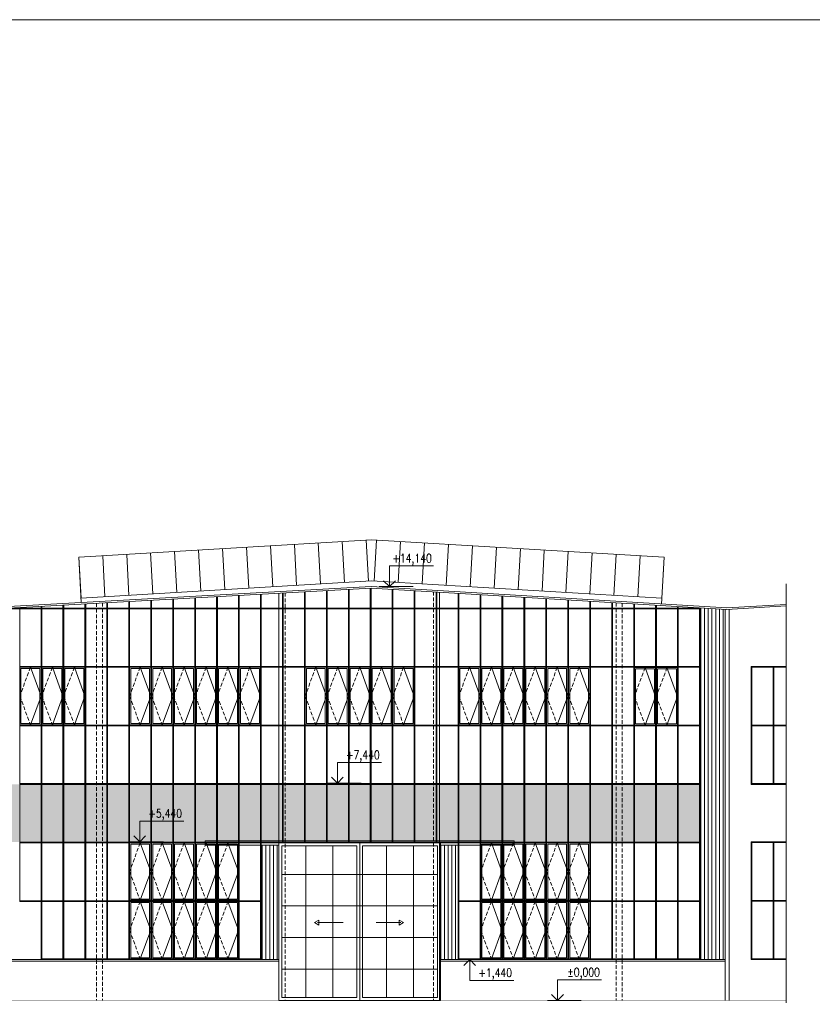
# Model space of a CAD drawing. Header units: millimetres. Extents: x -485339 to 286898, y -1189934 to 1602269.
# Tile 134 of 230: x -180627 to -153544, y -547608 to -513966. Entities that reach past the tile are written whole.
import ezdxf
from ezdxf.enums import TextEntityAlignment as Align

# ---------------------------------------------------------------- set-up
doc = ezdxf.new("R2010")
doc.units = ezdxf.units.MM
doc.header["$LTSCALE"] = 10
doc.linetypes.add('ČÁRKOVANÁ', pattern=[19.05, 12.7, -6.35])
doc.layers.get('Defpoints').update_dxf_attribs({"lineweight": 0})
doc.layers.add('BOUR_OBV.PLÁŠT', color=7, linetype='Continuous', lineweight=18, true_color=0x4ccd32)
doc.layers.add('BOUR_OKNA', color=7, linetype='Continuous', lineweight=18, true_color=0x4ccd32)
for name, color, linetype, lineweight in [('St__otvory_dveře', 40, 'Continuous', 18), ('St_kóty_výškové', 132, 'Continuous', 18), ('St_otvory_okna', 40, 'Continuous', 18), ('St_sloupy_opláštění_pohled', 25, 'ČÁRKOVANÁ', 18), ('St_čáry_obrys', 5, 'Continuous', 35), ('St_čáry_plné', 250, 'Continuous', 18), ('St_šrafy', 250, 'Continuous', 18)]:
    doc.layers.add(name, color=color, linetype=linetype, lineweight=lineweight)
doc.styles.add('ROMANS', font='romans.shx', dxfattribs={"width": 0.8})
pattern_1 = [(90, (0, 160416.98), (-127, 8e-15), [])]

# ---------------------------------------------------------------- blocks, each defined once
blk = doc.blocks.new('*U3801')
at = {"layer": 'St_otvory_okna'}
for points in [[(-12.5, -5875), (-12.5, 6087.5)], [(12.5, -5875), (12.5, 6087.5)]]:
    blk.add_lwpolyline(points, dxfattribs=at)
blk = doc.blocks.new('*U3800')
at = {"layer": 'St_otvory_okna'}
for p in [(0, 0), (750, 0), (1500, 0), (2250, 0), (3000, 0), (3750, 0), (4500, 0), (5250, 0), (6000, 0), (6750, 0), (7500, 0)]:
    blk.add_blockref('*U3801', p, dxfattribs=at)
blk = doc.blocks.new('*U3803')
at = {"layer": 'St_otvory_okna'}
for points in [[(-368.75, 12.5), (356.25, 12.5)], [(-368.75, -12.5), (356.25, -12.5)]]:
    blk.add_lwpolyline(points, dxfattribs=at)
blk = doc.blocks.new('*U3802')
at = {"layer": 'St_otvory_okna'}
for p in [(0, 8000), (750, 8000), (1500, 8000), (2250, 8000), (3000, 8000), (3750, 8000), (4500, 8000), (5250, 8000), (6000, 8000), (6750, 8000), (7500, 8000), (0, 6000), (750, 6000), (1500, 6000), (2250, 6000), (3000, 6000), (3750, 6000), (4500, 6000), (5250, 6000), (6000, 6000), (6750, 6000), (7500, 6000), (0, 4000), (750, 4000), (1500, 4000), (2250, 4000), (3000, 4000), (3750, 4000), (4500, 4000), (5250, 4000), (6000, 4000), (6750, 4000), (7500, 4000), (0, 2000), (750, 2000), (1500, 2000), (2250, 2000), (3000, 2000), (3750, 2000), (4500, 2000), (5250, 2000), (6000, 2000), (6750, 2000), (7500, 2000), (0, 0), (750, 0), (1500, 0), (2250, 0), (3000, 0), (3750, 0), (4500, 0), (5250, 0), (6000, 0), (6750, 0), (7500, 0)]:
    blk.add_blockref('*U3803', p, dxfattribs=at)
blk = doc.blocks.new('*U3805')
at = {"layer": 'St_otvory_okna'}
for points in [[(-12.5, -5875), (-12.5, 6087.5)], [(12.5, -5875), (12.5, 6087.5)]]:
    blk.add_lwpolyline(points, dxfattribs=at)
blk = doc.blocks.new('*U3804')
at = {"layer": 'St_otvory_okna'}
for p in [(0, 0), (750, 0), (1500, 0), (2250, 0), (3000, 0), (3750, 0), (4500, 0), (5250, 0), (6000, 0), (6750, 0), (7500, 0)]:
    blk.add_blockref('*U3805', p, dxfattribs=at)
blk = doc.blocks.new('*U3807')
at = {"layer": 'St_otvory_okna'}
for points in [[(-12.5, -3881.25), (-12.5, 4093.75)], [(12.5, -3881.25), (12.5, 4093.75)]]:
    blk.add_lwpolyline(points, dxfattribs=at)
blk = doc.blocks.new('*U3806')
at = {"layer": 'St_otvory_okna'}
for p in [(0, 0), (750, 0), (1500, 0), (2250, 0), (3000, 0), (3750, 0), (4500, 0), (5250, 0)]:
    blk.add_blockref('*U3807', p, dxfattribs=at)
blk = doc.blocks.new('*U3811')
at = {"layer": 'St_otvory_okna'}
for points in [[(-362.5, 12.5), (362.5, 12.5)], [(-362.5, -12.5), (362.5, -12.5)]]:
    blk.add_lwpolyline(points, dxfattribs=at)
blk = doc.blocks.new('*U3810')
at = {"layer": 'St_otvory_okna'}
for p in [(0, 4000), (750, 4000), (1500, 4000), (2250, 4000), (3000, 4000), (3750, 4000), (4500, 4000), (5250, 4000), (6000, 4000), (0, 2000), (750, 2000), (1500, 2000), (2250, 2000), (3000, 2000), (3750, 2000), (4500, 2000), (5250, 2000), (6000, 2000), (0, 0), (750, 0), (1500, 0), (2250, 0), (3000, 0), (3750, 0), (4500, 0), (5250, 0), (6000, 0)]:
    blk.add_blockref('*U3811', p, dxfattribs=at)
blk = doc.blocks.new('G$CE9516F89')
at = {"layer": 'St_otvory_okna', "color": 0}
for points in [[(0, 0), (725, 0), (725, 1962.5), (0, 1962.5)], [(40, 40), (685, 40), (685, 1922.5), (40, 1922.5)]]:
    blk.add_lwpolyline(points, close=True, dxfattribs=at)
blk.add_lwpolyline([(362.5, 1962.5), (0, 981.25), (362.5, 0)], dxfattribs=at)
at = {"layer": 'St_otvory_okna', "color": 0, "linetype": 'ČÁRKOVANÁ'}
blk.add_lwpolyline([(362.5, 1962.5), (725, 981.25), (362.5, 0)], dxfattribs=at)
blk = doc.blocks.new('*U3813')
at = {"layer": 'St_otvory_okna'}
blk.add_blockref('G$CE9516F89', (-362.5, -981.25), dxfattribs=at)
blk = doc.blocks.new('*U3812')
at = {"layer": 'St_otvory_okna'}
for p in [(-3000, 2000), (-2250, 2000), (-1500, 2000), (-750, 2000), (0, 2000), (-3000, 0), (-2250, 0), (-1500, 0), (-750, 0), (0, 0)]:
    blk.add_blockref('*U3813', p, dxfattribs=at)
blk = doc.blocks.new('*U3815')
at = {"layer": 'St_otvory_okna'}
blk.add_blockref('G$CE9516F89', (-362.5, -981.25), dxfattribs=at)
blk = doc.blocks.new('*U3814')
at = {"layer": 'St_otvory_okna'}
for p in [(-3000, 2000), (-2250, 2000), (-1500, 2000), (-750, 2000), (0, 2000), (-3000, 0), (-2250, 0), (-1500, 0), (-750, 0), (0, 0)]:
    blk.add_blockref('*U3815', p, dxfattribs=at)
blk = doc.blocks.new('*U3817')
at = {"layer": 'St_otvory_okna'}
blk.add_blockref('G$CE9516F89', (-362.5, -981.25), dxfattribs=at)
blk = doc.blocks.new('*U3816')
at = {"layer": 'St_otvory_okna'}
for p in [(-3750, 0), (-3000, 0), (-2250, 0), (-1500, 0), (-750, 0), (0, 0)]:
    blk.add_blockref('*U3817', p, dxfattribs=at)
blk = doc.blocks.new('*U3819')
at = {"layer": 'St_otvory_okna'}
blk.add_blockref('G$CE9516F89', (-362.5, -981.25), dxfattribs=at)
blk = doc.blocks.new('*U3818')
at = {"layer": 'St_otvory_okna'}
for p in [(-750, 0), (0, 0)]:
    blk.add_blockref('*U3819', p, dxfattribs=at)
blk = doc.blocks.new('*U3821')
at = {"layer": 'St_otvory_okna'}
blk.add_blockref('G$CE9516F89', (-362.5, -981.25), dxfattribs=at)
blk = doc.blocks.new('*U3820')
at = {"layer": 'St_otvory_okna'}
for p in [(-3000, 0), (-2250, 0), (-1500, 0), (-750, 0), (0, 0)]:
    blk.add_blockref('*U3821', p, dxfattribs=at)
blk = doc.blocks.new('*U3823')
at = {"layer": 'St_otvory_okna'}
blk.add_blockref('G$CE9516F89', (-362.5, -981.25), dxfattribs=at)
blk = doc.blocks.new('*U3822')
at = {"layer": 'St_otvory_okna'}
for p in [(-3750, 0), (-3000, 0), (-2250, 0), (-1500, 0), (-750, 0), (0, 0)]:
    blk.add_blockref('*U3823', p, dxfattribs=at)
blk = doc.blocks.new('G$CDF0C6FA4')
at = {"layer": 'St__otvory_dveře', "color": 0}
for points in [[(0, 5462), (5275, 5462), (5275, 5312), (2758, 5312), (2758, 5388), (0, 5388), (-2758, 5388), (-2758, 5312), (-5275, 5312), (-5275, 5462)], [(-2758, 0), (2758, 0), (2758, 5388), (-2758, 5388)], [(-1541, 2665), (-1394, 2580), (-1394, 2749)], [(1501, 2665), (1354, 2580), (1354, 2749)]]:
    blk.add_lwpolyline(points, close=True, dxfattribs=at)
for points in [[(0, 5388), (0, 0)], [(-100, 5288), (-2658, 5288), (-2658, 100), (-100, 100)], [(-1838, 5288), (-1838, 100)], [(-919, 5288), (-919, 100)], [(-100, 5288), (-100, 100)], [(100, 100), (2658, 100), (2658, 5288), (100, 5288)], [(100, 5288), (100, 100)], [(919, 5288), (919, 100)], [(1838, 5288), (1838, 100)], [(2658, 4310), (-2658, 4310)], [(2658, 3234), (-2658, 3234)], [(-1443, 2665), (-560, 2665)], [(1403, 2665), (560, 2665)], [(-2658, 2154), (2658, 2154)], [(-2658, 1077), (2658, 1077)]]:
    blk.add_lwpolyline(points, dxfattribs=at)
blk = doc.blocks.new('*U4020')
at = {"layer": 'St_čáry_plné'}
blk.add_lwpolyline([(0, 0), (-7, 1403)], dxfattribs=at)
blk = doc.blocks.new('*U4019')
at = {"layer": 'St_čáry_plné', "rotation": 176.5599197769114}
for p in [(-12221, 2274), (-11402, 2225), (-10584, 2176), (-9765, 2126), (-8947, 2077), (-8128, 2028), (-7310, 1979), (-6491, 1930), (-5673, 1880), (-4854, 1831), (-4036, 1782), (-3217, 1733), (-2399, 1684)]:
    blk.add_blockref('*U4020', p, dxfattribs=at)
blk = doc.blocks.new('*U4022')
at = {"layer": 'St_čáry_plné'}
blk.add_lwpolyline([(0, 0), (-6, -1403)], dxfattribs=at)
blk = doc.blocks.new('*U4021')
at = {"layer": 'St_čáry_plné', "rotation": 3.440080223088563}
for p in [(-16669, 2028), (-15850, 2077), (-15032, 2126), (-14213, 2176), (-13395, 2225), (-12576, 2274), (-22399, 1684), (-21580, 1733), (-20762, 1782), (-19943, 1831), (-19125, 1880), (-18306, 1930), (-17488, 1979)]:
    blk.add_blockref('*U4022', p, dxfattribs=at)
blk = doc.blocks.new('*U3985')
at = {"color": 0, "linetype": 'ByBlock', "lineweight": -2}
blk.add_line((3, 0), (-7, 0), dxfattribs=at)
for points in [[(0, 0), (0, 6.12), (0, 6.12), (-13, 6.12)], [(1.75, 1.75), (0, 0), (-1.75, 1.75)]]:
    blk.add_lwpolyline(points, dxfattribs=at)
at = {"color": 0, "linetype": 'ByBlock', "lineweight": -2, "style": 'ROMANS', "width": 0.8}
for tag, p in [('VYSKA', (-3.45, 9.62)), ('POPIS_001', (-12.5, 5.12))]:
    blk.add_attdef(tag, text='', height=2.5, dxfattribs=at).set_placement(p, align=Align.TOP_RIGHT)
blk = doc.blocks.new('*U4032')
at = {"color": 0, "linetype": 'ByBlock', "lineweight": -2}
blk.add_line((3, 0), (-7, 0), dxfattribs=at)
for points in [[(0, 0), (0, -6.12), (0, -6.12), (-13, -6.12)], [(1.75, -1.75), (0, 0), (-1.75, -1.75)]]:
    blk.add_lwpolyline(points, dxfattribs=at)
at = {"color": 0, "linetype": 'ByBlock', "lineweight": -2, "style": 'ROMANS', "width": 0.8}
for tag, p in [('VYSKA', (-3.45, -2.62)), ('POPIS_001', (-12.5, -7.13))]:
    blk.add_attdef(tag, text='', height=2.5, dxfattribs=at).set_placement(p, align=Align.TOP_RIGHT)
blk = doc.blocks.new('*U4033')
at = {"color": 0, "linetype": 'ByBlock', "lineweight": -2}
blk.add_line((3, 0), (-7, 0), dxfattribs=at)
for points in [[(0, 0), (0, 6.12), (0, 6.12), (-13, 6.12)], [(1.75, 1.75), (0, 0), (-1.75, 1.75)]]:
    blk.add_lwpolyline(points, dxfattribs=at)
at = {"color": 0, "linetype": 'ByBlock', "lineweight": -2, "style": 'ROMANS', "width": 0.8}
for tag, p in [('VYSKA', (-3.45, 9.62)), ('POPIS_001', (-12.5, 5.12))]:
    blk.add_attdef(tag, text='', height=2.5, dxfattribs=at).set_placement(p, align=Align.TOP_RIGHT)

msp = doc.modelspace()

# ---------------------------------------------------------------- hatches: boundary and pattern name
at = {"layer": 'St_otvory_okna'}
h = msp.add_hatch(color=254, dxfattribs=at)
h.dxf.hatch_style = 1
h.paths.add_polyline_path([(-203897.8, -540092.7), (-204622.8, -540092.7), (-204622.8, -542067.7), (-203897.8, -542067.7)])
h.paths.add_polyline_path([(-203147.8, -540092.7), (-203872.8, -540092.7), (-203872.8, -542067.7), (-203147.8, -542067.7)])
h.paths.add_polyline_path([(-202397.8, -540092.7), (-203122.8, -540092.7), (-203122.8, -542067.7), (-202397.8, -542067.7)])
h.paths.add_polyline_path([(-201647.8, -540092.7), (-202372.8, -540092.7), (-202372.8, -542067.7), (-201647.8, -542067.7)])
h.paths.add_polyline_path([(-200897.8, -540092.7), (-201622.8, -540092.7), (-201622.8, -542067.7), (-200897.8, -542067.7)])
h.paths.add_polyline_path([(-200872.8, -540092.7), (-200872.8, -542067.7), (-200147.8, -542067.7), (-200147.8, -540092.7)])
h.paths.add_polyline_path([(-200122.8, -540092.7), (-200122.8, -542067.7), (-199397.8, -542067.7), (-199397.8, -540092.7)])
h.paths.add_polyline_path([(-199372.8, -540092.7), (-199372.8, -542067.7), (-198647.8, -542067.7), (-198647.8, -540092.7)])
h.paths.add_polyline_path([(-198622.8, -540092.7), (-198622.8, -542067.7), (-197897.8, -542067.7), (-197897.8, -540092.7)])
h.paths.add_polyline_path([(-197872.8, -540092.7), (-197872.8, -542067.7), (-197147.8, -542067.7), (-197147.8, -540092.7)])
h.paths.add_polyline_path([(-196397.8, -540092.7), (-197122.8, -540092.7), (-197122.8, -542067.7), (-196397.8, -542067.7)])
h.paths.add_polyline_path([(-196372.8, -540092.7), (-196372.8, -542067.7), (-195647.8, -542067.7), (-195647.8, -540092.7)])
h.paths.add_polyline_path([(-194897.8, -540092.7), (-195622.8, -540092.7), (-195622.8, -542067.7), (-194897.8, -542067.7)])
h.paths.add_polyline_path([(-194872.8, -540092.7), (-194872.8, -542067.7), (-194147.8, -542067.7), (-194147.8, -540092.7)])
h.paths.add_polyline_path([(-194122.8, -540092.7), (-194122.8, -542067.7), (-193397.8, -542067.7), (-193397.8, -540092.7)])
h.paths.add_polyline_path([(-192622.8, -540092.7), (-192622.8, -542067.7), (-191897.8, -542067.7), (-191897.8, -540092.7)])
h.paths.add_polyline_path([(-193372.8, -540092.7), (-193372.8, -542067.7), (-192647.8, -542067.7), (-192647.8, -540092.7)])
h.paths.add_polyline_path([(-191872.8, -540092.7), (-191872.8, -542067.7), (-191147.8, -542067.7), (-191147.8, -540092.7)])
h.paths.add_polyline_path([(-191122.8, -542067.7), (-190397.8, -542067.7), (-190397.8, -540092.7), (-191122.8, -540092.7)])
h.paths.add_polyline_path([(-190372.8, -542067.7), (-189647.8, -542067.7), (-189647.8, -540092.7), (-190372.8, -540092.7)])
h.paths.add_polyline_path([(-189622.8, -542067.7), (-188897.8, -542067.7), (-188897.8, -540092.7), (-189622.8, -540092.7)])
h.paths.add_polyline_path([(-188872.8, -542067.7), (-188147.8, -542067.7), (-188147.8, -540092.7), (-188872.8, -540092.7)])
h.paths.add_polyline_path([(-188122.8, -542067.7), (-187397.8, -542067.7), (-187397.8, -540092.7), (-188122.8, -540092.7)])
h.paths.add_polyline_path([(-187372.8, -542067.7), (-186647.8, -542067.7), (-186647.8, -540092.7), (-187372.8, -540092.7)])
h.paths.add_polyline_path([(-186622.8, -542067.7), (-185897.8, -542067.7), (-185897.8, -540092.7), (-186622.8, -540092.7)])
h.paths.add_polyline_path([(-185872.8, -542067.7), (-185147.8, -542067.7), (-185147.8, -540092.7), (-185872.8, -540092.7)])
h.paths.add_polyline_path([(-185122.8, -542067.7), (-184397.8, -542067.7), (-184397.8, -540092.7), (-185122.8, -540092.7)])
h.paths.add_polyline_path([(-184372.8, -542067.7), (-183647.8, -542067.7), (-183647.8, -540092.7), (-184372.8, -540092.7)])
h.paths.add_polyline_path([(-183622.8, -542067.7), (-182897.8, -542067.7), (-182897.8, -540092.7), (-183622.8, -540092.7)])
h.paths.add_polyline_path([(-182872.8, -542067.7), (-182147.8, -542067.7), (-182147.8, -540092.7), (-182872.8, -540092.7)])
h.paths.add_polyline_path([(-182122.8, -540092.7), (-182122.8, -542067.7), (-181397.8, -542067.7), (-181397.8, -540092.7)])
h.paths.add_polyline_path([(-181372.8, -540092.7), (-181372.8, -542067.7), (-180647.8, -542067.7), (-180647.8, -540092.7)])
h.paths.add_polyline_path([(-180622.8, -542067.7), (-179897.8, -542067.7), (-179897.8, -540092.7), (-180622.8, -540092.7)])
h.paths.add_polyline_path([(-179872.8, -542067.7), (-179147.8, -542067.7), (-179147.8, -540092.7), (-179872.8, -540092.7)])
h.paths.add_polyline_path([(-179122.8, -540092.7), (-179122.8, -542067.7), (-178397.8, -542067.7), (-178397.8, -540092.7)])
h.paths.add_polyline_path([(-178372.8, -540092.7), (-178372.8, -542067.7), (-177647.8, -542067.7), (-177647.8, -540092.7)])
h.paths.add_polyline_path([(-177622.8, -540092.7), (-177622.8, -542067.7), (-176897.8, -542067.7), (-176897.8, -540092.7)])
h.paths.add_polyline_path([(-176147.8, -540092.7), (-176872.8, -540092.7), (-176872.8, -542067.7), (-176147.8, -542067.7)])
h.paths.add_polyline_path([(-175397.8, -540092.7), (-176122.8, -540092.7), (-176122.8, -542067.7), (-175397.8, -542067.7)])
h.paths.add_polyline_path([(-174647.8, -540092.7), (-175372.8, -540092.7), (-175372.8, -542067.7), (-174647.8, -542067.7)])
h.paths.add_polyline_path([(-173897.8, -540092.7), (-174622.8, -540092.7), (-174622.8, -542067.7), (-173897.8, -542067.7)])
h.paths.add_polyline_path([(-173147.8, -540092.7), (-173872.8, -540092.7), (-173872.8, -542067.7), (-173147.8, -542067.7)])
h.paths.add_polyline_path([(-173122.8, -540092.7), (-173122.8, -542067.7), (-172397.8, -542067.7), (-172397.8, -540092.7)])
h.paths.add_polyline_path([(-172372.8, -540092.7), (-172372.8, -542067.7), (-171647.8, -542067.7), (-171647.8, -540092.7)])
h.paths.add_polyline_path([(-171622.8, -542067.7), (-170897.8, -542067.7), (-170897.8, -540092.7), (-171622.8, -540092.7)])
h.paths.add_polyline_path([(-170872.8, -542067.7), (-170147.8, -542067.7), (-170147.8, -540092.7), (-170872.8, -540092.7)])
h.paths.add_polyline_path([(-170122.8, -542067.7), (-169397.8, -542067.7), (-169397.8, -540092.7), (-170122.8, -540092.7)])
h.paths.add_polyline_path([(-169372.8, -542067.7), (-168647.8, -542067.7), (-168647.8, -540092.7), (-169372.8, -540092.7)])
h.paths.add_polyline_path([(-168622.8, -542067.7), (-167897.8, -542067.7), (-167897.8, -540092.7), (-168622.8, -540092.7)])
h.paths.add_polyline_path([(-167872.8, -542067.7), (-167147.8, -542067.7), (-167147.8, -540092.7), (-167872.8, -540092.7)])
h.paths.add_polyline_path([(-166397.8, -540092.7), (-167122.8, -540092.7), (-167122.8, -542067.7), (-166397.8, -542067.7)])
h.paths.add_polyline_path([(-166372.8, -542067.7), (-165647.8, -542067.7), (-165647.8, -540092.7), (-166372.8, -540092.7)])
h.paths.add_polyline_path([(-165622.8, -542067.7), (-164897.8, -542067.7), (-164897.8, -540092.7), (-165622.8, -540092.7)])
h.paths.add_polyline_path([(-164147.8, -540092.7), (-164872.8, -540092.7), (-164872.8, -542067.7), (-164147.8, -542067.7)])
h.paths.add_polyline_path([(-163397.8, -540092.7), (-164122.8, -540092.7), (-164122.8, -542067.7), (-163397.8, -542067.7)])
h.paths.add_polyline_path([(-162647.8, -540092.7), (-163372.8, -540092.7), (-163372.8, -542067.7), (-162647.8, -542067.7)])
h.paths.add_polyline_path([(-161897.8, -540092.7), (-162622.8, -540092.7), (-162622.8, -542067.7), (-161897.8, -542067.7)])
h.paths.add_polyline_path([(-161147.8, -540092.7), (-161872.8, -540092.7), (-161872.8, -542067.7), (-161147.8, -542067.7)])
h.paths.add_polyline_path([(-161122.8, -542067.7), (-160397.8, -542067.7), (-160397.8, -540092.7), (-161122.8, -540092.7)])
h.paths.add_polyline_path([(-160372.8, -542067.7), (-159647.8, -542067.7), (-159647.8, -540092.7), (-160372.8, -540092.7)])
h.paths.add_polyline_path([(-159622.8, -542067.7), (-158897.8, -542067.7), (-158897.8, -540092.7), (-159622.8, -540092.7)])
h.paths.add_polyline_path([(-158872.8, -540092.7), (-158872.8, -542067.7), (-158147.8, -542067.7), (-158147.8, -540092.7)])
h.paths.add_polyline_path([(-157397.8, -540092.7), (-158122.8, -540092.7), (-158122.8, -542067.7), (-157397.8, -542067.7)])
at = {"layer": 'St_šrafy'}
h = msp.add_hatch(dxfattribs=at)
h.set_pattern_fill('ANSI31', color=252, scale=40, angle=45)
h.set_pattern_definition(pattern_1)
h.paths.add_polyline_path([(-157372.8, -546080.2), (-156525.4, -546080.2), (-156525.4, -534113.1), (-157372.8, -534062.1), (-157372.8, -534067.7)])
h = msp.add_hatch(dxfattribs=at)
h.set_pattern_fill('ANSI31', color=252, scale=40, angle=45)
h.set_pattern_definition(pattern_1)
h.paths.add_polyline_path([(-172372.8, -546080.2), (-171767.8, -546080.2), (-171768.2, -542167.7), (-172372.8, -542167.7), (-172372.8, -546055.2)])
h = msp.add_hatch(dxfattribs=at)
h.set_pattern_fill('ANSI31', color=252, scale=40, angle=45)
h.set_pattern_definition(pattern_1)
h.paths.add_polyline_path([(-166252.8, -546080.2), (-165647.8, -546080.2), (-165647.8, -546055.2), (-165647.8, -542167.7), (-166252.8, -542167.7)])

# ---------------------------------------------------------------- linework, layer by layer
at = {"layer": 'BOUR_OBV.PLÁŠT'}
for points in [[(-180622.8, -534092.7), (-180622.8, -534046.3)], [(-180622.8, -544092.7), (-180622.8, -534092.7)], [(-179897.8, -536067.7), (-180622.8, -536067.7)], [(-179897.8, -536092.7), (-180622.8, -536092.7)], [(-179897.8, -538067.7), (-180622.8, -538067.7)], [(-179897.8, -538092.7), (-180622.8, -538092.7)], [(-179897.8, -540067.7), (-180622.8, -540067.7)], [(-179897.8, -540092.7), (-180622.8, -540092.7)], [(-179897.8, -542067.7), (-180622.8, -542067.7)], [(-179897.8, -542092.7), (-180622.8, -542092.7)], [(-179897.8, -544067.7), (-180622.8, -544067.7)], [(-179897.8, -544092.7), (-180622.8, -544092.7)]]:
    msp.add_lwpolyline(points, dxfattribs=at)
at = {"layer": 'Defpoints'}
msp.add_lwpolyline([(-485339.2, -513966), (143293.5, -513966), (143293.5, -775236.5), (-485339.2, -775236.5)], close=True, dxfattribs=at)
msp.add_lwpolyline([(-154432.1, -533245.4), (-154432.1, -547560.2)], dxfattribs=at)
at = {"layer": 'St__otvory_dveře'}
for points in [[(-166278.2, -533526.8), (-166278.2, -547480.2)], [(-171768.2, -533559.2), (-171768.2, -547480.2)]]:
    msp.add_lwpolyline(points, dxfattribs=at)
at = {"layer": 'St_otvory_okna'}
for points in [[(-171647.8, -534092.7), (-171647.8, -533552.6)], [(-171622.8, -534092.7), (-171622.8, -533551.2)], [(-170897.8, -534092.7), (-170897.8, -533511.3)], [(-170872.8, -534092.7), (-170872.8, -533510)], [(-170147.8, -534092.7), (-170147.8, -533470.1)], [(-170122.8, -534092.7), (-170122.8, -533468.7)], [(-169397.8, -534092.7), (-169397.8, -533428.8)], [(-169372.8, -534092.7), (-169372.8, -533427.4)], [(-168647.8, -534092.7), (-168647.8, -533387.6)], [(-168622.8, -534092.7), (-168622.8, -533386.2)], [(-167897.8, -534092.7), (-167897.8, -533429.4)], [(-167872.8, -534092.7), (-167872.8, -533430.9)], [(-167147.8, -534092.7), (-167147.8, -533474.5)], [(-167122.8, -534092.7), (-167122.8, -533476)], [(-166397.8, -534092.7), (-166397.8, -533519.6)], [(-166372.8, -534092.7), (-166372.8, -533521.1)], [(-177647.8, -534092.7), (-177647.8, -533882.7)], [(-177622.8, -534092.7), (-177622.8, -533881.3)], [(-176897.8, -534092.7), (-176897.8, -533841.4)], [(-176872.8, -534092.7), (-176872.8, -533840)], [(-176147.8, -534092.7), (-176147.8, -533800.2)], [(-176122.8, -534092.7), (-176122.8, -533798.8)], [(-175397.8, -534092.7), (-175397.8, -533758.9)], [(-175372.8, -534092.7), (-175372.8, -533757.5)], [(-174647.8, -534092.7), (-174647.8, -533717.6)], [(-174622.8, -534092.7), (-174622.8, -533716.3)], [(-173897.8, -534092.7), (-173897.8, -533676.4)], [(-173872.8, -534092.7), (-173872.8, -533675)], [(-173147.8, -534092.7), (-173147.8, -533635.1)], [(-173122.8, -534092.7), (-173122.8, -533633.7)], [(-172397.8, -534092.7), (-172397.8, -533593.9)], [(-172372.8, -534092.7), (-172372.8, -533592.5)], [(-165647.8, -534092.7), (-165647.8, -533564.7)], [(-165622.8, -534092.7), (-165622.8, -533566.2)], [(-164897.8, -534092.7), (-164897.8, -533609.8)], [(-164872.8, -534092.7), (-164872.8, -533611.3)], [(-164147.8, -534092.7), (-164147.8, -533654.9)], [(-164122.8, -534092.7), (-164122.8, -533656.4)], [(-163397.8, -534092.7), (-163397.8, -533700)], [(-163372.8, -534092.7), (-163372.8, -533701.5)], [(-162647.8, -534092.7), (-162647.8, -533745)], [(-162622.8, -534092.7), (-162622.8, -533746.5)], [(-161897.8, -534092.7), (-161897.8, -533790.1)], [(-161872.8, -534092.7), (-161872.8, -533791.6)], [(-161147.8, -534092.7), (-161147.8, -533835.2)], [(-161122.8, -534092.7), (-161122.8, -533836.7)], [(-160397.8, -534092.7), (-160397.8, -533880.3)], [(-160372.8, -534092.7), (-160372.8, -533881.8)], [(-181010.3, -534067.7), (-157372.8, -534067.7), (-157372.8, -546080.2), (-165647.8, -546080.2), (-165647.8, -546055.2)], [(-181010.3, -534092.7), (-157397.8, -534092.7), (-157397.8, -546055.2), (-165647.8, -546055.2)], [(-179897.8, -534092.7), (-179897.8, -534006.5)], [(-179872.8, -534092.7), (-179872.8, -534005.1)], [(-179147.8, -534092.7), (-179147.8, -533965.2)], [(-179122.8, -534092.7), (-179122.8, -533963.8)], [(-178397.8, -534092.7), (-178397.8, -533923.9)], [(-178372.8, -534092.7), (-178372.8, -533922.6)], [(-159647.8, -534092.7), (-159647.8, -533925.4)], [(-159622.8, -534092.7), (-159622.8, -533926.9)], [(-158897.8, -534092.7), (-158897.8, -533970.5)], [(-158872.8, -534092.7), (-158872.8, -533972)], [(-158147.8, -534092.7), (-158147.8, -534015.5)], [(-158122.8, -534092.7), (-158122.8, -534017.1)], [(-179147.8, -536067.7), (-179872.8, -536067.7)], [(-179147.8, -536092.7), (-179872.8, -536092.7)], [(-178397.8, -536067.7), (-179122.8, -536067.7)], [(-178397.8, -536092.7), (-179122.8, -536092.7)], [(-177647.8, -536067.7), (-178372.8, -536067.7)], [(-177647.8, -536092.7), (-178372.8, -536092.7)], [(-176897.8, -536067.7), (-177622.8, -536067.7)], [(-176897.8, -536092.7), (-177622.8, -536092.7)], [(-176147.8, -536067.7), (-176872.8, -536067.7)], [(-176147.8, -536092.7), (-176872.8, -536092.7)], [(-175397.8, -536067.7), (-176122.8, -536067.7)], [(-175397.8, -536092.7), (-176122.8, -536092.7)], [(-174647.8, -536067.7), (-175372.8, -536067.7)], [(-174647.8, -536092.7), (-175372.8, -536092.7)], [(-173897.8, -536067.7), (-174622.8, -536067.7)], [(-173897.8, -536092.7), (-174622.8, -536092.7)], [(-173147.8, -536067.7), (-173872.8, -536067.7)], [(-173147.8, -536092.7), (-173872.8, -536092.7)], [(-172397.8, -536067.7), (-173122.8, -536067.7)], [(-172397.8, -536092.7), (-173122.8, -536092.7)], [(-154432.1, -536067.7), (-155636.6, -536067.7), (-155636.6, -540092.7), (-154432.1, -540092.7)], [(-154432.1, -536092.7), (-155611.6, -536092.7), (-155611.6, -540067.7), (-154432.1, -540067.7)], [(-154886.6, -540067.7), (-154886.6, -536092.7)], [(-154861.6, -540067.7), (-154861.6, -536092.7)], [(-179147.8, -538067.7), (-179872.8, -538067.7)], [(-179147.8, -538092.7), (-179872.8, -538092.7)], [(-178397.8, -538067.7), (-179122.8, -538067.7)], [(-178397.8, -538092.7), (-179122.8, -538092.7)], [(-177647.8, -538067.7), (-178372.8, -538067.7)], [(-177647.8, -538092.7), (-178372.8, -538092.7)], [(-176897.8, -538067.7), (-177622.8, -538067.7)], [(-176897.8, -538092.7), (-177622.8, -538092.7)], [(-176147.8, -538067.7), (-176872.8, -538067.7)], [(-176147.8, -538092.7), (-176872.8, -538092.7)], [(-175397.8, -538067.7), (-176122.8, -538067.7)], [(-175397.8, -538092.7), (-176122.8, -538092.7)], [(-174647.8, -538067.7), (-175372.8, -538067.7)], [(-174647.8, -538092.7), (-175372.8, -538092.7)], [(-173897.8, -538067.7), (-174622.8, -538067.7)], [(-173897.8, -538092.7), (-174622.8, -538092.7)], [(-173147.8, -538067.7), (-173872.8, -538067.7)], [(-173147.8, -538092.7), (-173872.8, -538092.7)], [(-172397.8, -538067.7), (-173122.8, -538067.7)], [(-172397.8, -538092.7), (-173122.8, -538092.7)], [(-155611.6, -538067.7), (-154432.1, -538067.7)], [(-155611.6, -538092.7), (-154432.1, -538092.7)], [(-179147.8, -540067.7), (-179872.8, -540067.7)], [(-179147.8, -540092.7), (-179872.8, -540092.7)], [(-178397.8, -540067.7), (-179122.8, -540067.7)], [(-178397.8, -540092.7), (-179122.8, -540092.7)], [(-177647.8, -540067.7), (-178372.8, -540067.7)], [(-177647.8, -540092.7), (-178372.8, -540092.7)], [(-176897.8, -540067.7), (-177622.8, -540067.7)], [(-176897.8, -540092.7), (-177622.8, -540092.7)], [(-176147.8, -540067.7), (-176872.8, -540067.7)], [(-176147.8, -540092.7), (-176872.8, -540092.7)], [(-175397.8, -540067.7), (-176122.8, -540067.7)], [(-175397.8, -540092.7), (-176122.8, -540092.7)], [(-174647.8, -540067.7), (-175372.8, -540067.7)], [(-174647.8, -540092.7), (-175372.8, -540092.7)], [(-173897.8, -540067.7), (-174622.8, -540067.7)], [(-173897.8, -540092.7), (-174622.8, -540092.7)], [(-173147.8, -540067.7), (-173872.8, -540067.7)], [(-173147.8, -540092.7), (-173872.8, -540092.7)], [(-172397.8, -540067.7), (-173122.8, -540067.7)], [(-172397.8, -540092.7), (-173122.8, -540092.7)], [(-179147.8, -542067.7), (-179872.8, -542067.7)], [(-179147.8, -542092.7), (-179872.8, -542092.7)], [(-178397.8, -542067.7), (-179122.8, -542067.7)], [(-178397.8, -542092.7), (-179122.8, -542092.7)], [(-177647.8, -542067.7), (-178372.8, -542067.7)], [(-177647.8, -542092.7), (-178372.8, -542092.7)], [(-176897.8, -542067.7), (-177622.8, -542067.7)], [(-176897.8, -542092.7), (-177622.8, -542092.7)], [(-176147.8, -542067.7), (-176872.8, -542067.7)], [(-176147.8, -542092.7), (-176872.8, -542092.7)], [(-175397.8, -542067.7), (-176122.8, -542067.7)], [(-175397.8, -542092.7), (-176122.8, -542092.7)], [(-174647.8, -542067.7), (-175372.8, -542067.7)], [(-174647.8, -542092.7), (-175372.8, -542092.7)], [(-173897.8, -542067.7), (-174622.8, -542067.7)], [(-173897.8, -542092.7), (-174622.8, -542092.7)], [(-173147.8, -542067.7), (-173872.8, -542067.7)], [(-173147.8, -542092.7), (-173872.8, -542092.7)], [(-172397.8, -542067.7), (-173122.8, -542067.7)], [(-172397.8, -542092.7), (-173122.8, -542092.7)], [(-165647.8, -542067.7), (-172372.8, -542067.7)], [(-165647.8, -542092.7), (-172372.8, -542092.7)], [(-154432.1, -542055.2), (-155636.6, -542055.2), (-155636.6, -546080.2), (-154432.1, -546080.2)], [(-154432.1, -542080.2), (-155611.6, -542080.2), (-155611.6, -546055.2), (-154432.1, -546055.2)], [(-154886.6, -546055.2), (-154886.6, -542080.2)], [(-154861.6, -546055.2), (-154861.6, -542080.2)], [(-179147.8, -544067.7), (-179872.8, -544067.7)], [(-179147.8, -544092.7), (-179872.8, -544092.7)], [(-178397.8, -544067.7), (-179122.8, -544067.7)], [(-178397.8, -544092.7), (-179122.8, -544092.7)], [(-177647.8, -544067.7), (-178372.8, -544067.7)], [(-177647.8, -544092.7), (-178372.8, -544092.7)], [(-176897.8, -544067.7), (-177622.8, -544067.7)], [(-176897.8, -544092.7), (-177622.8, -544092.7)], [(-176147.8, -544067.7), (-176872.8, -544067.7)], [(-176147.8, -544092.7), (-176872.8, -544092.7)], [(-175397.8, -544067.7), (-176122.8, -544067.7)], [(-175397.8, -544092.7), (-176122.8, -544092.7)], [(-174647.8, -544067.7), (-175372.8, -544067.7)], [(-174647.8, -544092.7), (-175372.8, -544092.7)], [(-173897.8, -544067.7), (-174622.8, -544067.7)], [(-173897.8, -544092.7), (-174622.8, -544092.7)], [(-173147.8, -544067.7), (-173872.8, -544067.7)], [(-173147.8, -544092.7), (-173872.8, -544092.7)], [(-172397.8, -544067.7), (-173122.8, -544067.7)], [(-172397.8, -544092.7), (-173122.8, -544092.7)], [(-155611.6, -544055.2), (-154432.1, -544055.2)], [(-155611.6, -544080.2), (-154432.1, -544080.2)], [(-172372.8, -546055.2), (-179897.8, -546055.2)], [(-172372.8, -546055.2), (-172372.8, -546080.2)]]:
    msp.add_lwpolyline(points, dxfattribs=at)
at = {"layer": 'St_sloupy_opláštění_pohled'}
for points in [[(-171558.2, -533547.7), (-171558.2, -547480.2)], [(-166488.2, -533514.2), (-166488.2, -547477.5)], [(-166278.2, -533526.8), (-166278.2, -547477.5)], [(-177798.2, -533890.9), (-177798.2, -547477.5)], [(-171768.2, -533559.2), (-171768.2, -547477.5)], [(-160248.2, -533889.3), (-160248.2, -547477.5)], [(-178008.2, -533902.5), (-178008.2, -547477.5)], [(-160038.2, -533901.9), (-160038.2, -547477.5)]]:
    msp.add_lwpolyline(points, dxfattribs=at)
at = {"layer": 'St_čáry_obrys', "const_width": 10}
msp.add_lwpolyline([(-154432.1, -547480.2), (-225253.8, -547480.2)], dxfattribs=at)
at = {"layer": 'St_čáry_plné'}
for points in [[(-168608.9, -531733.1), (-178608.9, -532334.2)], [(-168608.9, -531733.1), (-158608.9, -532334.2)], [(-178608.9, -532334.2), (-178524.6, -533881.4)], [(-158608.9, -532334.2), (-158695.9, -533931.8)], [(-168608.9, -533138.1), (-178532.6, -533734.7)], [(-168608.9, -533138.1), (-158685.2, -533734.7)], [(-168619.9, -533335.9), (-181013.1, -534017.7)], [(-168620.1, -533386), (-181010.3, -534067.7)], [(-168620.1, -533386), (-156466.2, -534116.6)], [(-168619.9, -533335.9), (-156466.2, -534066.5)], [(-156525.4, -534113.1), (-156525.4, -547480.2)], [(-154432.1, -533944.3), (-156466.2, -534066.5)], [(-154432.1, -533994.4), (-156466.2, -534116.6)], [(-156386.6, -534111.9), (-156386.6, -547480.2)], [(-190265.3, -546080.2), (-171767.8, -546080.2)], [(-190265.3, -546130.2), (-171767.8, -546130.2)], [(-166252.8, -546080.2), (-156525.4, -546080.2)], [(-166252.8, -546130.2), (-156525.4, -546130.2)]]:
    msp.add_lwpolyline(points, dxfattribs=at)

# ---------------------------------------------------------------- block references
at = {"layer": 'BOUR_OKNA', "xscale": -1}
msp.add_blockref('G$CE9516F89', (-179897.8, -538055.2), dxfattribs=at)
at = {"layer": 'St__otvory_dveře'}
msp.add_blockref('G$CDF0C6FA4', (-169010.3, -547480.2), dxfattribs=at)
at = {"layer": 'St_kóty_výškové'}
ref = msp.add_blockref('*U4033', (-167992, -533335.9), dxfattribs=dict(at, xscale=-115.8301158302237, yscale=115.8301158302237, zscale=115.8301158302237))
ref.add_attrib('VYSKA', '+14,140', dxfattribs={"layer": '0', "color": 0, "linetype": 'ByBlock', "lineweight": -2, "height": 289.58, "style": 'ROMANS', "width": 0.8}).set_placement((-166544.3, -532221.1), align=Align.TOP_RIGHT)
ref = msp.add_blockref('*U4033', (-169771.7, -540055.2), dxfattribs=dict(at, xscale=-115.8301158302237, yscale=115.8301158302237, zscale=115.8301158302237))
ref.add_attrib('VYSKA', '+7,440', dxfattribs={"layer": '0', "color": 0, "linetype": 'ByBlock', "lineweight": -2, "height": 289.58, "style": 'ROMANS', "width": 0.8}).set_placement((-168323.9, -538940.3), align=Align.TOP_RIGHT)
ref = msp.add_blockref('*U4033', (-176527.8, -542055.2), dxfattribs=dict(at, xscale=-115.8301158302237, yscale=115.8301158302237, zscale=115.8301158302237))
ref.add_attrib('VYSKA', '+5,440', dxfattribs={"layer": '0', "color": 0, "linetype": 'ByBlock', "lineweight": -2, "height": 289.58, "style": 'ROMANS', "width": 0.8}).set_placement((-175080, -540940.3), align=Align.TOP_RIGHT)
ref = msp.add_blockref('*U4032', (-165251.7, -546080.2), dxfattribs=dict(at, xscale=-115.8301158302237, yscale=115.8301158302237, zscale=115.8301158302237))
ref.add_attrib('VYSKA', '+1,440', dxfattribs={"layer": '0', "color": 0, "linetype": 'ByBlock', "lineweight": -2, "height": 289.58, "style": 'ROMANS', "width": 0.8}).set_placement((-163803.9, -546384.2), align=Align.TOP_RIGHT)
ref = msp.add_blockref('*U3985', (-162248.7, -547480.2), dxfattribs=dict(at, xscale=-115.8301158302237, yscale=115.8301158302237, zscale=115.8301158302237))
ref.add_attrib('VYSKA', '%%P0,000', dxfattribs={"layer": '0', "color": 0, "linetype": 'ByBlock', "lineweight": -2, "height": 289.58, "style": 'ROMANS', "width": 0.8}).set_placement((-160800.9, -546365.3), align=Align.TOP_RIGHT)
at = {"layer": 'St_otvory_okna'}
msp.add_blockref('*U3804', (-179885.3, -540180.2), dxfattribs=at)
at = {"layer": 'St_otvory_okna', "xscale": -1}
for name, p in [('*U3806', (-166385.3, -538186.4)), ('*U3800', (-158135.3, -540180.2)), ('G$CE9516F89', (-179147.8, -538055.2)), ('G$CE9516F89', (-178397.8, -538055.2)), ('*U3822', (-176510.3, -537073.9)), ('*U3810', (-166010.3, -540080.2)), ('*U3820', (-170510.3, -537073.9)), ('*U3802', (-157766.5, -544080.2)), ('*U3816', (-165260.3, -537073.9)), ('*U3818', (-159260.3, -537086.4)), ('*U3814', (-176510.3, -545073.9)), ('*U3812', (-164510.3, -545073.9))]:
    msp.add_blockref(name, p, dxfattribs=at)
at = {"layer": 'St_čáry_plné', "xscale": -1}
for name in ['*U4019', '*U4021']:
    msp.add_blockref(name, (-181007.5, -534017.7), dxfattribs=at)

doc.saveas('drawing.dxf')
